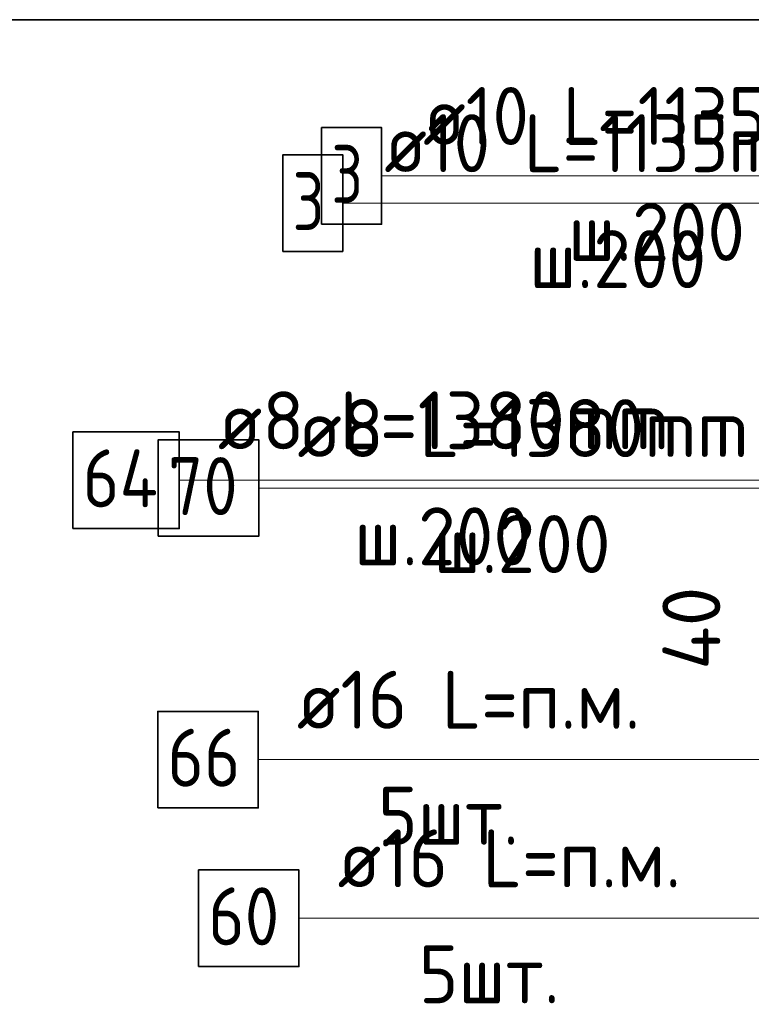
# Model space of a CAD drawing. Header units: metres. Extents: x -38 to 97, y -15 to 21.
# Tile 74 of 256: x 71.537 to 71.916, y 0.762 to 1.272. Entities that reach past the tile are written whole.
import ezdxf

# ---------------------------------------------------------------- set-up
doc = ezdxf.new("R2010")
doc.units = ezdxf.units.M
doc.header["$PDMODE"] = 65
for name, color, linetype, lineweight in [('XR$4$Арм.стержн. Арматура края', 96, 'Continuous', 35), ('XR$4$Арм.стержн.горизонт. 1', 180, 'Continuous', 35), ('XR$5$Арм.стержн. Арматура края', 96, 'Continuous', 35), ('XR$5$Арм.стержн.горизонт. 1', 180, 'Continuous', 35), ('XR$5$Размерная линия (1)', 7, 'Continuous', 13), ('XR$6$Текст_ примечание', 7, 'Continuous', 13)]:
    doc.layers.add(name, color=color, linetype=linetype, lineweight=lineweight)
doc.styles.add('ISOCPEUR', font='txt')
doc.dimstyles.new('DIMSTYLE_23', dxfattribs={"dimtxt": 0.03, "dimasz": 0.03, "dimexe": 0, "dimexo": 0, "dimgap": 0.015, "dimtad": 2, "dimdec": 0, "dimlfac": 1000, "dimrnd": 5, "dimzin": 12, "dimdsep": 46, "dimtxsty": 'ISOCPEUR', "dimblk1": 'ALL_ML_STRICH', "dimblk2": 'ALL_ML_STRICH', "dimsah": 1, "dimcen": 0, "dimclrd": 7, "dimclre": 256, "dimclrt": 7, "dimadec": 0, "dimazin": 0, "dimtfac": 1, "dimtdec": 0, "dimtix": 1, "dimtmove": 2, "dimatfit": 3, "dimfxl": 0, "dimtvp": 1.2, "dimtzin": 0, "dimlwd": 0, "dimlwe": -3, "dimarcsym": 0})

# ---------------------------------------------------------------- blocks, each defined once
blk = doc.blocks.new('ALL_ML_STRICH')
at = {"color": 0, "linetype": 'ByBlock', "lineweight": -2}
for p, q in [((0, -0.5), (0, 0.5)), ((-0.3, -0.3), (0.3, 0.3)), ((-1, 0), (0.5, 0))]:
    blk.add_line(p, q, dxfattribs=at)
blk = doc.blocks.new('*D867')
at = {"layer": 'DEFPOINTS', "color": 7, "linetype": 'Continuous', "lineweight": 13, "transparency": 33554687}
for p in [(72.04097, 0.92971), (71.96621, 0.88971), (72.00104, 0.88971)]:
    blk.add_point(p, dxfattribs=at)
at = {"layer": 'XR$5$Размерная линия (1)', "color": 9, "linetype": 'Continuous', "lineweight": -2, "true_color": 0xc7c7c7, "transparency": 33554687}
for p, q in [((72.02097, 0.92971), (71.96621, 0.92971)), ((71.98104, 0.88971), (71.96621, 0.88971))]:
    blk.add_line(p, q, dxfattribs=at)
at = {"layer": 'XR$5$Размерная линия (1)', "color": 7, "linetype": 'Continuous', "lineweight": -2, "transparency": 33554687}
blk.add_line((71.96621, 0.88971), (71.96621, 0.92971), dxfattribs=at)
at = {"layer": 'XR$5$Размерная линия (1)', "color": 7, "linetype": 'Continuous', "lineweight": 13, "transparency": 33554687, "xscale": 0.03, "yscale": 0.03, "zscale": 0.03}
for p, rotation in [((71.96621, 0.92971), 90), ((71.96621, 0.88971), 270)]:
    blk.add_blockref('ALL_ML_STRICH', p, dxfattribs=dict(at, rotation=rotation))
at = {"layer": 'XR$5$Размерная линия (1)', "color": 7, "linetype": 'Continuous', "lineweight": 13, "transparency": 33554687, "insert": (71.88475, 0.95671), "char_height": 0.03, "width": 0.06, "attachment_point": 5, "rotation": 90, "style": 'ISOCPEUR'}
blk.add_mtext('\\A1;{40}', dxfattribs=at)

msp = doc.modelspace()

# ---------------------------------------------------------------- linework, layer by layer
at = {"layer": 'XR$4$Арм.стержн. Арматура края', "color": 7, "linetype": 'Continuous', "lineweight": 13, "transparency": 33554687}
for p, q in [((71.70434, 1.17678), (72.06434, 1.17678)), ((71.66085, 1.0293), (72.00885, 1.0293))]:
    msp.add_line(p, q, dxfattribs=at)
at = {"layer": 'XR$4$Арм.стержн. Арматура края', "color": 7, "linetype": 'Continuous', "lineweight": 35, "transparency": 33554687}
for points in [[(71.67334, 1.15178), (71.70434, 1.15178), (71.70434, 1.20178), (71.67334, 1.20178), (71.67334, 1.15178)], [(71.60885, 1.0043), (71.66085, 1.0043), (71.66085, 1.0543), (71.60885, 1.0543), (71.60885, 1.0043)]]:
    msp.add_lwpolyline(points, dxfattribs=at)
at = {"layer": 'XR$4$Арм.стержн.горизонт. 1', "color": 7, "linetype": 'Continuous', "lineweight": 13, "transparency": 33554687}
msp.add_line((71.6606, 0.88871), (71.9366, 0.88871), dxfattribs=at)
at = {"layer": 'XR$4$Арм.стержн.горизонт. 1', "color": 7, "linetype": 'Continuous', "lineweight": 35, "transparency": 33554687}
msp.add_lwpolyline([(71.6086, 0.86371), (71.6606, 0.86371), (71.6606, 0.91371), (71.6086, 0.91371), (71.6086, 0.86371)], dxfattribs=at)
at = {"layer": 'XR$5$Арм.стержн. Арматура края', "color": 7, "linetype": 'Continuous', "lineweight": 13, "transparency": 33554687}
for p, q in [((71.72442, 1.19085), (72.07442, 1.19085)), ((71.6197, 1.03331), (71.9577, 1.03331))]:
    msp.add_line(p, q, dxfattribs=at)
at = {"layer": 'XR$5$Арм.стержн. Арматура края', "color": 7, "linetype": 'Continuous', "lineweight": 35, "transparency": 33554687}
for points in [[(71.69342, 1.16585), (71.72442, 1.16585), (71.72442, 1.21585), (71.69342, 1.21585), (71.69342, 1.16585)], [(71.5647, 1.00831), (71.6197, 1.00831), (71.6197, 1.05831), (71.5647, 1.05831), (71.5647, 1.00831)]]:
    msp.add_lwpolyline(points, dxfattribs=at)
at = {"layer": 'XR$5$Арм.стержн.горизонт. 1', "color": 7, "linetype": 'Continuous', "lineweight": 13, "transparency": 33554687}
msp.add_line((71.68169, 0.80661), (71.94769, 0.80661), dxfattribs=at)
at = {"layer": 'XR$5$Арм.стержн.горизонт. 1', "color": 7, "linetype": 'Continuous', "lineweight": 35, "transparency": 33554687}
msp.add_lwpolyline([(71.62969, 0.78161), (71.68169, 0.78161), (71.68169, 0.83161), (71.62969, 0.83161), (71.62969, 0.78161)], dxfattribs=at)
at = {"layer": 'XR$6$Текст_ примечание', "color": 7, "linetype": 'Continuous', "lineweight": 35, "transparency": 33554687}
msp.add_line((67.91979, 1.27171), (86.41979, 1.27171), dxfattribs=at)
at = {"layer": 'XR$6$Текст_ примечание', "color": 7, "linetype": 'Continuous', "lineweight": 13, "transparency": 33554687}
msp.add_line((86.41979, 1.27171), (67.91979, 1.27171), dxfattribs=at)

# ---------------------------------------------------------------- texts
at = {"layer": 'XR$4$Арм.стержн. Арматура края', "color": 7, "linetype": 'Continuous', "lineweight": 25, "transparency": 33554687, "char_height": 0.03, "attachment_point": 7, "style": 'ISOCPEUR'}
for s, insert, width in [('\\W0.92;ø10 L=1135mm ', (71.72584, 1.19278), 0.2806692), ('\\W0.78;3', (71.67834, 1.16278), 0.0326407), ('\\W0.95;ш.200 ', (71.80084, 1.13278), 0.1311996), ('\\W0.96;ø8 L=1380mm ', (71.68085, 1.0453), 0.2722217), ('\\W0.87;70', (71.61385, 1.0153), 0.0550812), ('\\W0.95;ш.200 ', (71.75135, 0.9853), 0.1311996)]:
    msp.add_mtext(s, dxfattribs=dict(at, insert=insert, width=width))
at = {"layer": 'XR$4$Арм.стержн.горизонт. 1', "color": 7, "linetype": 'Continuous', "lineweight": 25, "transparency": 33554687, "char_height": 0.03, "attachment_point": 7, "style": 'ISOCPEUR'}
for s, insert, width in [('\\W0.94;ø16 L=п.м.', (71.6806, 0.90471), 0.199983), ('\\W0.87;66', (71.6136, 0.87471), 0.0550812), ('\\W0.94;5шт. ', (71.7226, 0.84471), 0.1161286)]:
    msp.add_mtext(s, dxfattribs=dict(at, insert=insert, width=width))
at = {"layer": 'XR$5$Арм.стержн. Арматура края', "color": 7, "linetype": 'Continuous', "lineweight": 25, "transparency": 33554687, "char_height": 0.03, "attachment_point": 7, "style": 'ISOCPEUR'}
for s, insert, width in [('\\W0.92;ø10 L=1135mm ', (71.74592, 1.20685), 0.2806692), ('\\W0.78;3', (71.69842, 1.17685), 0.0326407), ('\\W0.95;ш.200 ', (71.82092, 1.14685), 0.1311997), ('\\W0.96;ø8 L=1380mm ', (71.6397, 1.04931), 0.2722217), ('\\W0.88;64', (71.5697, 1.01931), 0.0581994), ('\\W0.95;ш.200 ', (71.7102, 0.98931), 0.1311995)]:
    msp.add_mtext(s, dxfattribs=dict(at, insert=insert, width=width))
at = {"layer": 'XR$5$Арм.стержн.горизонт. 1', "color": 7, "linetype": 'Continuous', "lineweight": 25, "transparency": 33554687, "char_height": 0.03, "attachment_point": 7, "style": 'ISOCPEUR'}
for s, insert, width in [('\\W0.94;ø16 L=п.м.', (71.70169, 0.82261), 0.1999832), ('\\W0.87;60', (71.63469, 0.79261), 0.0550812), ('\\W0.94;5шт. ', (71.74369, 0.76261), 0.1161286)]:
    msp.add_mtext(s, dxfattribs=dict(at, insert=insert, width=width))

# ---------------------------------------------------------------- dimensions: what is measured, and where the dimension line sits
at = {"layer": 'XR$5$Размерная линия (1)', "color": 7, "linetype": 'Continuous', "lineweight": 13, "transparency": 33554687}
dim = msp.add_linear_dim(base=(71.96621, 0.92971), p1=(71.98104, 0.88971), p2=(72.02097, 0.92971), angle=90, dimstyle='DIMSTYLE_23', override={"dimpost": '<>', "dimclrd": 7, "dimclre": 9, "dimclrt": 7, "dimlwd": 0, "dimlwe": 65533}, dxfattribs=at)
dim.commit()
dim.dimension.update_dxf_attribs({"geometry": '*D867', "text_midpoint": (71.88475, 0.95671), "dimtype": 160})

doc.saveas('drawing.dxf')
